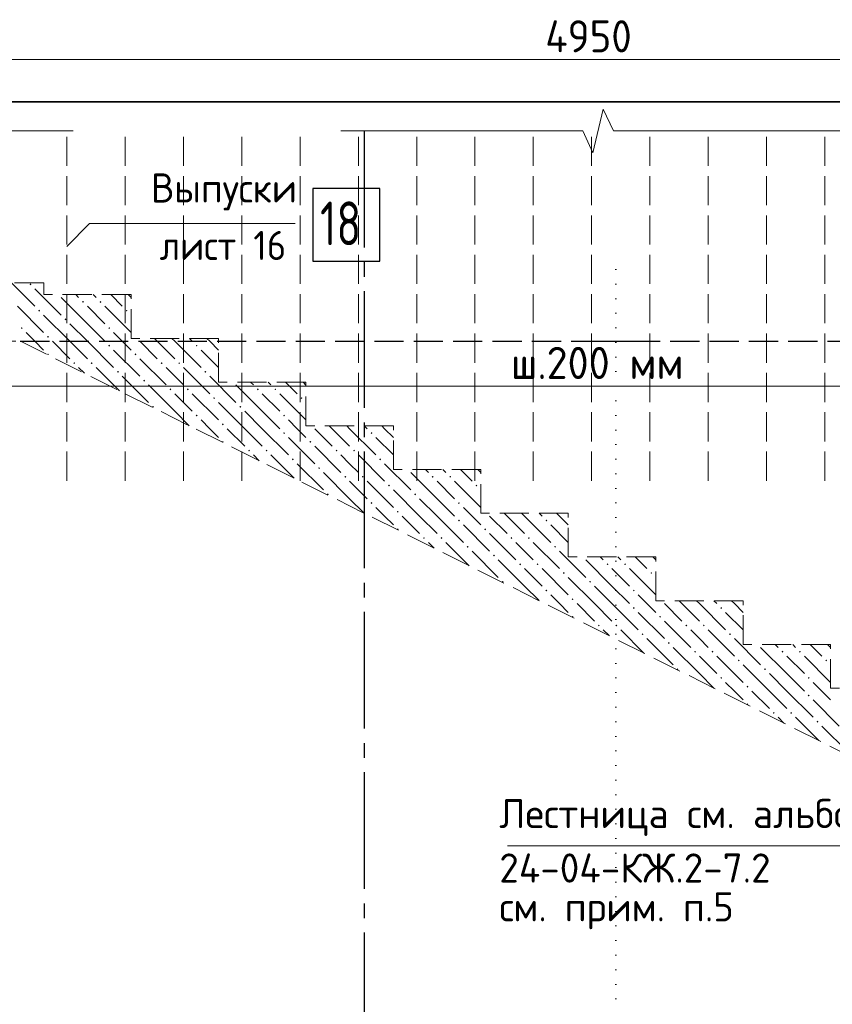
# Model space of a CAD drawing. Header units: millimetres. Extents: x 0 to 50400, y 0 to 35640.
# Tile 3 of 18: x 10354 to 17045, y 7066 to 15172. Entities that reach past the tile are written whole.
import ezdxf

# ---------------------------------------------------------------- set-up
doc = ezdxf.new("R2010")
doc.units = ezdxf.units.MM
for name, pattern in [('______2', [324, 240, -84]), ('______5', [1320, 960, -120, 120, -120]), ('______9', [120, 0, -120])]:
    doc.linetypes.add(name, pattern=pattern)
for name, color, linetype, lineweight in [('Standard', 7, 'Continuous', 25), ('Выпуски арматуры Г-обр.', 52, 'Continuous', 25), ('ЖБ Лестница', 52, 'Continuous', 25), ('ЖБ Стена верхний уровень', 7, 'Continuous', 35), ('Позиционная метка номер позиции', 7, 'Continuous', 13), ('Примечания', 7, 'Continuous', 13), ('Сечения символ', 7, 'Continuous', 25)]:
    doc.layers.add(name, color=color, linetype=linetype, lineweight=lineweight)
doc.layers.add('Оси', color=7, linetype='______5', true_color=0x656565)
doc.styles.add('ISOCPEUR', font='txt')

msp = doc.modelspace()

# ---------------------------------------------------------------- hatches: boundary and pattern name
at = {"layer": 'ЖБ Лестница', "linetype": 'Continuous', "lineweight": 18, "transparency": 33554687}
for points in [[(10434.9, 12992.3), (10442.7, 13000.1), (10450.5, 12992.3), (10442.7, 12984.4)], [(10866.9, 12848.2), (10874.7, 12856.1), (10882.5, 12848.2), (10874.7, 12840.4)], [(11010.9, 12848.2), (11018.7, 12856.1), (11026.5, 12848.2), (11018.7, 12840.4)], [(10506.9, 12776.3), (10514.7, 12784.1), (10522.5, 12776.3), (10514.7, 12768.4)], [(11226.9, 12776.3), (11234.7, 12784.1), (11242.5, 12776.3), (11234.7, 12768.4)], [(10722.9, 12704.2), (10730.7, 12712.1), (10738.5, 12704.2), (10730.7, 12696.5)], [(10362.9, 12632.3), (10370.7, 12640.1), (10378.5, 12632.3), (10370.7, 12624.4)], [(10578.9, 12560.3), (10586.7, 12568), (10594.5, 12560.3), (10586.7, 12552.5)], [(11082.9, 12632.3), (11090.7, 12640.1), (11098.5, 12632.3), (11090.7, 12624.4)], [(11082.9, 12488.2), (11090.7, 12496.1), (11098.5, 12488.2), (11090.7, 12480.4)], [(11802.9, 12488.2), (11810.7, 12496.1), (11818.5, 12488.2), (11810.7, 12480.4)], [(10578.9, 12416.3), (10586.7, 12424.1), (10594.5, 12416.3), (10588.1, 12409.8), (10582.7, 12412.5)], [(11298.9, 12416.3), (11306.7, 12424.1), (11314.5, 12416.3), (11306.7, 12408.4)], [(10794.9, 12344.2), (10802.7, 12352.1), (10810.5, 12344.2), (10802.7, 12336.5)], [(10938.9, 12344.2), (10946.7, 12352.1), (10954.5, 12344.2), (10946.7, 12336.5)], [(11514.9, 12344.2), (11522.7, 12352.1), (11530.5, 12344.2), (11522.7, 12336.5)], [(11658.9, 12344.2), (11666.7, 12352.1), (11674.5, 12344.2), (11666.7, 12336.5)], [(11154.9, 12272.3), (11162.7, 12280.1), (11170.5, 12272.3), (11162.7, 12264.4)], [(11874.9, 12272.3), (11882.7, 12280.1), (11890.5, 12272.3), (11882.7, 12264.4)], [(11370.9, 12200.3), (11378.7, 12208.1), (11386.5, 12200.3), (11378.7, 12192.5)], [(11586.9, 12128.2), (11594.7, 12136.1), (11602.5, 12128.2), (11594.7, 12120.4)], [(11730.9, 12128.2), (11738.7, 12136.1), (11746.5, 12128.2), (11738.7, 12120.4)], [(12306.9, 12128.2), (12314.7, 12136.1), (12322.5, 12128.2), (12314.7, 12120.4)], [(12450.9, 12128.2), (12458.7, 12136.1), (12466.5, 12128.2), (12458.7, 12120.4)], [(11946.9, 12056.3), (11954.7, 12064.1), (11962.5, 12056.3), (11954.7, 12048.4)], [(12666.9, 12056.3), (12674.7, 12064.1), (12682.5, 12056.3), (12674.7, 12048.4)], [(11442.9, 11984.2), (11450.7, 11992.1), (11458.5, 11984.2), (11452.1, 11977.8), (11446.7, 11980.5)], [(11802.9, 11912.3), (11810.7, 11920.1), (11818.5, 11912.3), (11810.7, 11904.4)], [(12162.9, 11984.2), (12170.7, 11992.1), (12178.5, 11984.2), (12170.7, 11976.5)], [(12522.9, 11912.3), (12530.7, 11920.1), (12538.5, 11912.3), (12530.7, 11904.4)], [(12018.9, 11840.3), (12026.7, 11848.1), (12034.5, 11840.3), (12026.7, 11832.5)], [(12522.9, 11768.2), (12530.7, 11776.1), (12538.5, 11768.2), (12530.7, 11760.4)], [(13242.9, 11768.2), (13250.7, 11776.1), (13258.5, 11768.2), (13250.7, 11760.4)], [(12018.9, 11696.3), (12026.7, 11704.1), (12034.5, 11696.3), (12028.1, 11689.8), (12022.7, 11692.5)], [(12738.9, 11696.3), (12746.7, 11704.1), (12754.5, 11696.3), (12746.7, 11688.4)], [(12234.9, 11624.2), (12242.7, 11632.1), (12250.5, 11624.2), (12242.7, 11616.5)], [(12378.9, 11624.2), (12386.7, 11632.1), (12394.5, 11624.2), (12386.7, 11616.5)], [(12954.9, 11624.2), (12962.7, 11632.1), (12970.5, 11624.2), (12962.7, 11616.5)], [(13098.9, 11624.2), (13106.7, 11632.1), (13114.5, 11624.2), (13106.7, 11616.5)], [(12594.9, 11552.3), (12602.7, 11560.1), (12610.5, 11552.3), (12602.7, 11544.4)], [(13314.9, 11552.3), (13322.7, 11560.1), (13330.5, 11552.3), (13322.7, 11544.4)], [(12810.9, 11480.3), (12818.7, 11488.1), (12826.5, 11480.3), (12818.7, 11472.5)], [(13026.9, 11408.2), (13034.7, 11416.1), (13042.5, 11408.2), (13034.7, 11400.4)], [(13170.9, 11408.2), (13178.7, 11416.1), (13186.5, 11408.2), (13178.7, 11400.4)], [(13746.9, 11408.2), (13754.7, 11416.1), (13762.5, 11408.2), (13754.7, 11400.4)], [(13890.9, 11408.2), (13898.7, 11416.1), (13906.5, 11408.2), (13898.7, 11400.4)], [(12882.9, 11264.2), (12890.7, 11272.1), (12898.5, 11264.2), (12892.1, 11257.8), (12886.7, 11260.5)], [(13386.9, 11336.3), (13394.7, 11344.1), (13402.5, 11336.3), (13394.7, 11328.4)], [(13602.9, 11264.2), (13610.7, 11272.1), (13618.5, 11264.2), (13610.7, 11256.5)], [(14106.9, 11336.3), (14114.7, 11344.1), (14122.5, 11336.3), (14114.7, 11328.4)], [(13242.9, 11192.3), (13250.7, 11200.1), (13258.5, 11192.3), (13250.7, 11184.4)], [(13962.9, 11192.3), (13970.7, 11200.1), (13978.5, 11192.3), (13970.7, 11184.4)], [(13458.9, 11120.3), (13466.7, 11128.1), (13474.5, 11120.3), (13466.7, 11112.5)], [(13962.9, 11048.2), (13970.7, 11056.1), (13978.5, 11048.2), (13970.7, 11040.4)], [(14682.9, 11048.2), (14690.7, 11056.1), (14698.5, 11048.2), (14690.7, 11040.4)], [(13458.9, 10976.3), (13466.7, 10984.1), (13474.5, 10976.3), (13468.1, 10969.8), (13462.7, 10972.5)], [(14178.9, 10976.3), (14186.7, 10984.1), (14194.5, 10976.3), (14186.7, 10968.4)], [(13674.9, 10904.2), (13682.7, 10912.1), (13690.5, 10904.2), (13682.7, 10896.5)], [(13818.9, 10904.2), (13826.7, 10912.1), (13834.5, 10904.2), (13826.7, 10896.5)], [(14394.9, 10904.2), (14402.7, 10912.1), (14410.5, 10904.2), (14402.7, 10896.5)], [(14538.9, 10904.2), (14546.7, 10912.1), (14554.5, 10904.2), (14546.7, 10896.5)], [(14034.9, 10832.3), (14042.7, 10840.1), (14050.5, 10832.3), (14042.7, 10824.4)], [(14754.9, 10832.3), (14762.7, 10840.1), (14770.5, 10832.3), (14762.7, 10824.4)], [(14250.9, 10760.3), (14258.7, 10768.1), (14266.5, 10760.3), (14258.7, 10752.5)], [(14466.9, 10688.2), (14474.7, 10696.1), (14482.5, 10688.2), (14474.7, 10680.4)], [(14610.9, 10688.2), (14618.7, 10696.1), (14626.5, 10688.2), (14618.7, 10680.4)], [(14826.9, 10616.3), (14834.7, 10624.1), (14842.5, 10616.3), (14834.7, 10608.4)], [(15186.9, 10688.2), (15194.7, 10696.1), (15202.5, 10688.2), (15194.7, 10680.4)], [(15330.9, 10688.2), (15338.7, 10696.1), (15346.5, 10688.2), (15338.7, 10680.4)], [(15546.9, 10616.3), (15554.7, 10624.1), (15562.5, 10616.3), (15554.7, 10608.4)], [(14322.9, 10544.2), (14330.7, 10552.1), (14338.5, 10544.2), (14332.1, 10537.8), (14326.7, 10540.5)], [(15042.9, 10544.2), (15050.7, 10552.1), (15058.5, 10544.2), (15050.7, 10536.5)], [(14682.9, 10472.3), (14690.7, 10480.1), (14698.5, 10472.3), (14690.7, 10464.4)], [(15402.9, 10472.3), (15410.7, 10480.1), (15418.5, 10472.3), (15410.7, 10464.4)], [(14898.9, 10400.3), (14906.7, 10408.1), (14914.5, 10400.3), (14906.7, 10392.5)], [(15402.9, 10328.2), (15410.7, 10336.1), (15418.5, 10328.2), (15410.7, 10320.4)], [(16122.9, 10328.2), (16130.7, 10336.1), (16138.5, 10328.2), (16130.7, 10320.4)], [(14898.9, 10256.3), (14906.7, 10264.1), (14914.5, 10256.3), (14908.1, 10249.8), (14902.7, 10252.5)], [(15618.9, 10256.3), (15626.7, 10264.1), (15634.5, 10256.3), (15626.7, 10248.4)], [(15114.9, 10184.2), (15122.7, 10192.1), (15130.5, 10184.2), (15122.7, 10176.5)], [(15258.9, 10184.2), (15266.7, 10192.1), (15274.5, 10184.2), (15266.7, 10176.5)], [(15834.9, 10184.2), (15842.7, 10192.1), (15850.5, 10184.2), (15842.7, 10176.5)], [(15978.9, 10184.2), (15986.7, 10192.1), (15994.5, 10184.2), (15986.7, 10176.5)], [(15474.9, 10112.3), (15482.7, 10120.1), (15490.5, 10112.3), (15482.7, 10104.4)], [(16194.9, 10112.3), (16202.7, 10120.1), (16210.5, 10112.3), (16202.7, 10104.4)], [(15690.9, 10040.3), (15698.7, 10048.1), (15706.5, 10040.3), (15698.7, 10032.5)], [(15906.9, 9968.2), (15914.7, 9976.1), (15922.5, 9968.2), (15914.7, 9960.4)], [(16050.9, 9968.2), (16058.7, 9976.1), (16066.5, 9968.2), (16058.7, 9960.4)], [(16626.9, 9968.2), (16634.7, 9976.1), (16642.5, 9968.2), (16634.7, 9960.4)], [(16770.9, 9968.2), (16778.7, 9976.1), (16786.5, 9968.2), (16778.7, 9960.4)], [(16266.9, 9896.3), (16274.7, 9904.1), (16282.5, 9896.3), (16274.7, 9888.4)], [(16986.9, 9896.3), (16994.7, 9904.1), (17002.5, 9896.3), (16994.7, 9888.4)], [(15762.9, 9824.2), (15770.7, 9832.1), (15778.5, 9824.2), (15772.1, 9817.8), (15766.7, 9820.5)], [(16482.9, 9824.2), (16490.7, 9832.1), (16498.5, 9824.2), (16490.7, 9816.5)], [(16122.9, 9752.3), (16130.7, 9760.1), (16138.5, 9752.3), (16130.7, 9744.4)], [(16842.9, 9752.3), (16850.7, 9760.1), (16858.5, 9752.3), (16850.7, 9744.4)], [(16338.9, 9680.3), (16346.7, 9688.1), (16354.5, 9680.3), (16346.7, 9672.5)], [(16842.9, 9608.2), (16850.7, 9616.1), (16858.5, 9608.2), (16850.7, 9600.4)], [(16338.9, 9536.3), (16346.7, 9544.1), (16354.5, 9536.3), (16348.1, 9529.8), (16342.7, 9532.5)], [(16554.9, 9464.2), (16562.7, 9472.1), (16570.5, 9464.2), (16562.7, 9456.5)], [(16698.9, 9464.2), (16706.7, 9472.1), (16714.5, 9464.2), (16706.7, 9456.5)], [(16914.9, 9392.3), (16922.7, 9400.1), (16930.5, 9392.3), (16922.7, 9384.4)]]:
    msp.add_hatch(color=7, dxfattribs=at).paths.add_polyline_path(points, flags=16)

# ---------------------------------------------------------------- linework, layer by layer
at = {"layer": 'Standard', "color": 7, "linetype": 'Continuous', "lineweight": 13, "transparency": 33554687}
for p, q in [((9110.7, 14843), (20990.7, 14843)), ((15159.1, 14435.9), (15074.4, 14075.9)), ((15243.8, 14255.9), (15159.1, 14435.9)), ((9867.9, 14255.9), (10792.9, 14255.9)), ((10792.9, 14255.9), (10792.9, 14255.9)), ((12998.7, 14255.9), (12998.7, 14255.9)), ((14989.6, 14255.9), (12998.7, 14255.9)), ((15074.4, 14075.9), (14989.6, 14255.9)), ((17234.7, 14255.9), (15243.8, 14255.9)), ((9398.7, 12153.7), (20822.7, 12153.7))]:
    msp.add_line(p, q, dxfattribs=at)
at = {"layer": 'Standard', "color": 254, "linetype": 'Continuous', "lineweight": 35, "true_color": 0xc4c4ff, "transparency": 33554687}
msp.add_lwpolyline([(4087.7, 4155.8), (23097.1, 4155.8), (23097.1, 14495.9), (4087.7, 14495.9)], dxfattribs=at)
at = {"layer": 'Выпуски арматуры Г-обр.', "color": 7, "linetype": 'Continuous', "lineweight": 25, "transparency": 33554687}
msp.add_lwpolyline([(12766.7, 13182.9), (13318.7, 13182.9), (13318.7, 13782.9), (12766.7, 13782.9), (12766.7, 13182.9)], dxfattribs=at)
at = {"layer": 'ЖБ Лестница', "color": 7, "linetype": '______2', "lineweight": 13, "transparency": 33554687}
for p, q in [((10551.1, 13004.3), (5870.7, 13004.3)), ((10551.1, 12908.3), (10551.1, 13004.3)), ((11271.1, 12908.3), (10551.1, 12908.3)), ((11271.1, 12548.3), (11271.1, 12908.3)), ((5870.7, 12524.3), (10359.1, 12524.3)), ((10359.1, 12524.3), (17751.1, 8828.3)), ((11991.1, 12548.3), (11271.1, 12548.3)), ((11991.1, 12188.3), (11991.1, 12548.3)), ((12711.1, 12188.3), (11991.1, 12188.3)), ((12711.1, 11828.3), (12711.1, 12188.3)), ((13431.1, 11828.3), (12711.1, 11828.3)), ((13431.1, 11468.3), (13431.1, 11828.3)), ((14151.1, 11468.3), (13431.1, 11468.3)), ((14151.1, 11108.3), (14151.1, 11468.3)), ((14871.1, 11108.3), (14151.1, 11108.3)), ((14871.1, 10748.3), (14871.1, 11108.3)), ((15591.1, 10748.3), (14871.1, 10748.3)), ((15591.1, 10388.3), (15591.1, 10748.3)), ((16311.1, 10388.3), (15591.1, 10388.3)), ((16311.1, 10028.3), (16311.1, 10388.3)), ((17031.1, 10028.3), (16311.1, 10028.3)), ((17031.1, 9668.3), (17031.1, 10028.3)), ((17751.1, 9668.3), (17031.1, 9668.3))]:
    msp.add_line(p, q, dxfattribs=at)
at = {"layer": 'ЖБ Лестница', "color": 9, "linetype": 'Continuous', "lineweight": 18, "true_color": 0xc7c7c7, "transparency": 33554687}
for p, q in [((10286.7, 13004.3), (10478.7, 12812.3)), ((10478.7, 12956.2), (10694.7, 12740.3)), ((10814.7, 12908.3), (10838.7, 12884.3)), ((10982.7, 12884.3), (10958.7, 12908.3)), ((11102.7, 12908.3), (11198.7, 12812.3)), ((11246.7, 12908.3), (11271.1, 12883.9)), ((10334.7, 12812.3), (10550.7, 12596.2)), ((10910.7, 12668.3), (10694.7, 12884.3)), ((10910.7, 12812.3), (11054.7, 12668.3)), ((11054.7, 12812.3), (11270.7, 12596.2)), ((10766.7, 12524.3), (10550.7, 12740.3)), ((11271.1, 12739.8), (11270.7, 12740.3)), ((10766.7, 12668.3), (10910.7, 12524.3)), ((10910.7, 12668.3), (11054.7, 12524.3)), ((10478.7, 12524.3), (10406.7, 12596.2)), ((11198.7, 12524.3), (11126.7, 12596.2)), ((10550.7, 12452.3), (10478.7, 12524.3)), ((10622.7, 12524.3), (10766.7, 12380.3)), ((10766.7, 12524.3), (10910.7, 12380.3)), ((10910.7, 12524.3), (11126.7, 12308.3)), ((11270.7, 12452.3), (11198.7, 12524.3)), ((11342.7, 12524.3), (11486.7, 12380.3)), ((11486.7, 12524.3), (11462.7, 12548.3)), ((11486.7, 12524.3), (11630.7, 12380.3)), ((11606.7, 12548.3), (11630.7, 12524.3)), ((11630.7, 12524.3), (11846.7, 12308.3)), ((11750.7, 12548.3), (11774.7, 12524.3)), ((11918.7, 12524.3), (11894.7, 12548.3)), ((11990.7, 12452.3), (11918.7, 12524.3)), ((11126.7, 12452.3), (11342.7, 12236.2)), ((11846.7, 12452.3), (11991.1, 12307.9)), ((11342.7, 12380.3), (11558.7, 12164.3)), ((10886.3, 12260.7), (10838.7, 12308.3)), ((10982.7, 12308.3), (11174.3, 12116.7)), ((11630.7, 12236.2), (11558.7, 12308.3)), ((11702.7, 12308.3), (11918.7, 12092.3)), ((11198.7, 12236.2), (11414.7, 12020.3)), ((11630.7, 11948.3), (11414.7, 12164.3)), ((11702.7, 12164.3), (11630.7, 12236.2)), ((11918.7, 12236.2), (12134.7, 12020.3)), ((12350.7, 11948.3), (12134.7, 12164.3)), ((12254.7, 12188.3), (12278.7, 12164.3)), ((12422.7, 12164.3), (12398.7, 12188.3)), ((12542.7, 12188.3), (12638.7, 12092.3)), ((12686.7, 12188.3), (12711.1, 12163.9)), ((11630.7, 12092.3), (11774.7, 11948.3)), ((11774.7, 12092.3), (11990.7, 11876.2)), ((12350.7, 12092.3), (12494.7, 11948.3)), ((12494.7, 12092.3), (12710.7, 11876.2)), ((12206.7, 11804.3), (11990.7, 12020.3)), ((12711.1, 12019.8), (12710.7, 12020.3)), ((11630.7, 11948.3), (11750.3, 11828.7)), ((12206.7, 11948.3), (12350.7, 11804.3)), ((12350.7, 11948.3), (12494.7, 11804.3)), ((11918.7, 11804.3), (11846.7, 11876.2)), ((12638.7, 11804.3), (12566.7, 11876.2)), ((11990.7, 11732.3), (11918.7, 11804.3)), ((12062.7, 11804.3), (12206.7, 11660.3)), ((12206.7, 11804.3), (12350.7, 11660.3)), ((12350.7, 11804.3), (12566.7, 11588.3)), ((12710.7, 11732.3), (12638.7, 11804.3)), ((12782.7, 11804.3), (12926.7, 11660.3)), ((12926.7, 11804.3), (12902.7, 11828.3)), ((12926.7, 11804.3), (13070.7, 11660.3)), ((13046.7, 11828.3), (13070.7, 11804.3)), ((13070.7, 11804.3), (13286.7, 11588.3)), ((13190.7, 11828.3), (13214.7, 11804.3)), ((13358.7, 11804.3), (13334.7, 11828.3)), ((13430.7, 11732.3), (13358.7, 11804.3)), ((12566.7, 11732.3), (12782.7, 11516.2)), ((13286.7, 11732.3), (13431.1, 11587.9)), ((12782.7, 11660.3), (12998.7, 11444.3)), ((12326.3, 11540.7), (12278.7, 11588.3)), ((12422.7, 11588.3), (12614.3, 11396.7)), ((12638.7, 11516.2), (12854.7, 11300.3)), ((13070.7, 11516.2), (12998.7, 11588.3)), ((13142.7, 11444.3), (13070.7, 11516.2)), ((13142.7, 11588.3), (13358.7, 11372.3)), ((13358.7, 11516.2), (13574.7, 11300.3)), ((13070.7, 11228.3), (12854.7, 11444.3)), ((13790.7, 11228.3), (13574.7, 11444.3)), ((13694.7, 11468.3), (13718.7, 11444.3)), ((13862.7, 11444.3), (13838.7, 11468.3)), ((13982.7, 11468.3), (14078.7, 11372.3)), ((14126.7, 11468.3), (14151.1, 11443.9)), ((13070.7, 11372.3), (13214.7, 11228.3)), ((13214.7, 11372.3), (13430.7, 11156.2)), ((13790.7, 11372.3), (13934.7, 11228.3)), ((13934.7, 11372.3), (14150.7, 11156.2)), ((13646.7, 11084.3), (13430.7, 11300.3)), ((14151.1, 11299.8), (14150.7, 11300.3)), ((13070.7, 11228.3), (13190.3, 11108.7)), ((13646.7, 11228.3), (13790.7, 11084.3)), ((13790.7, 11228.3), (13934.7, 11084.3)), ((13358.7, 11084.3), (13286.7, 11156.2)), ((14078.7, 11084.3), (14006.7, 11156.2)), ((14366.7, 11084.3), (14342.7, 11108.3)), ((14486.7, 11108.3), (14510.7, 11084.3)), ((14630.7, 11108.3), (14654.7, 11084.3)), ((14798.7, 11084.3), (14774.7, 11108.3)), ((13430.7, 11012.3), (13358.7, 11084.3)), ((13502.7, 11084.3), (13646.7, 10940.3)), ((13646.7, 11084.3), (13790.7, 10940.3)), ((13790.7, 11084.3), (14006.7, 10868.3)), ((14150.7, 11012.3), (14078.7, 11084.3)), ((14222.7, 11084.3), (14366.7, 10940.3)), ((14366.7, 11084.3), (14510.7, 10940.3)), ((14510.7, 11084.3), (14726.7, 10868.3)), ((14870.7, 11012.3), (14798.7, 11084.3)), ((14006.7, 11012.3), (14222.7, 10796.2)), ((14726.7, 11012.3), (14871.1, 10867.9)), ((13766.3, 10820.7), (13718.7, 10868.3)), ((13862.7, 10868.3), (14054.3, 10676.7)), ((14222.7, 10940.3), (14438.7, 10724.3)), ((14510.7, 10796.2), (14438.7, 10868.3)), ((14582.7, 10868.3), (14798.7, 10652.3)), ((14078.7, 10796.2), (14294.7, 10580.3)), ((14582.7, 10724.3), (14510.7, 10796.2)), ((14798.7, 10796.2), (15014.7, 10580.3)), ((14510.7, 10508.3), (14294.7, 10724.3)), ((15230.7, 10508.3), (15014.7, 10724.3)), ((15134.7, 10748.3), (15158.7, 10724.3)), ((15302.7, 10724.3), (15278.7, 10748.3)), ((15422.7, 10748.3), (15518.7, 10652.3)), ((15566.7, 10748.3), (15591.1, 10723.9)), ((14510.7, 10652.3), (14654.7, 10508.3)), ((14654.7, 10652.3), (14870.7, 10436.2)), ((15230.7, 10652.3), (15374.7, 10508.3)), ((15374.7, 10652.3), (15590.7, 10436.2)), ((15086.7, 10364.3), (14870.7, 10580.3)), ((15591.1, 10579.8), (15590.7, 10580.3)), ((14510.7, 10508.3), (14630.3, 10388.7)), ((15086.7, 10508.3), (15230.7, 10364.3)), ((15230.7, 10508.3), (15374.7, 10364.3)), ((14798.7, 10364.3), (14726.7, 10436.2)), ((15518.7, 10364.3), (15446.7, 10436.2)), ((15806.7, 10364.3), (15782.7, 10388.3)), ((15926.7, 10388.3), (15950.7, 10364.3)), ((16070.7, 10388.3), (16094.7, 10364.3)), ((16238.7, 10364.3), (16214.7, 10388.3)), ((14870.7, 10292.3), (14798.7, 10364.3)), ((14942.7, 10364.3), (15086.7, 10220.3)), ((15086.7, 10364.3), (15230.7, 10220.3)), ((15230.7, 10364.3), (15446.7, 10148.3)), ((15590.7, 10292.3), (15518.7, 10364.3)), ((15662.7, 10364.3), (15806.7, 10220.3)), ((15806.7, 10364.3), (15950.7, 10220.3)), ((15950.7, 10364.3), (16166.7, 10148.3)), ((16310.7, 10292.3), (16238.7, 10364.3)), ((15446.7, 10292.3), (15662.7, 10076.2)), ((15662.7, 10220.3), (15878.7, 10004.3)), ((16166.7, 10292.3), (16311.1, 10147.9)), ((15206.3, 10100.7), (15158.7, 10148.3)), ((15302.7, 10148.3), (15494.3, 9956.7)), ((15950.7, 10076.2), (15878.7, 10148.3)), ((16022.7, 10148.3), (16238.7, 9932.3)), ((15518.7, 10076.2), (15734.7, 9860.3)), ((16022.7, 10004.3), (15950.7, 10076.2)), ((16238.7, 10076.2), (16454.7, 9860.3)), ((15950.7, 9788.3), (15734.7, 10004.3)), ((16670.7, 9788.3), (16454.7, 10004.3)), ((16574.7, 10028.3), (16598.7, 10004.3)), ((16742.7, 10004.3), (16718.7, 10028.3)), ((16862.7, 10028.3), (16958.7, 9932.3)), ((17006.7, 10028.3), (17031.1, 10003.9)), ((15950.7, 9932.3), (16094.7, 9788.3)), ((16094.7, 9932.3), (16310.7, 9716.2)), ((16670.7, 9932.3), (16814.7, 9788.3)), ((16814.7, 9932.3), (17030.7, 9716.2)), ((16526.7, 9644.3), (16310.7, 9860.3)), ((17031.1, 9859.8), (17030.7, 9860.3)), ((15950.7, 9788.3), (16070.3, 9668.7)), ((16526.7, 9788.3), (16670.7, 9644.3)), ((16670.7, 9788.3), (16814.7, 9644.3)), ((16238.7, 9644.3), (16166.7, 9716.2)), ((16958.7, 9644.3), (16886.7, 9716.2)), ((16310.7, 9572.3), (16238.7, 9644.3)), ((16382.7, 9644.3), (16526.7, 9500.3)), ((16526.7, 9644.3), (16670.7, 9500.3)), ((16670.7, 9644.3), (16886.7, 9428.3)), ((16886.7, 9572.3), (17102.7, 9356.2)), ((17030.7, 9572.3), (16958.7, 9644.3)), ((16646.3, 9380.7), (16598.7, 9428.3)), ((16742.7, 9428.3), (16934.3, 9236.7)), ((16958.7, 9356.2), (17174.7, 9140.3))]:
    msp.add_line(p, q, dxfattribs=at)
at = {"layer": 'ЖБ Стена верхний уровень', "color": 253, "linetype": '______2', "lineweight": -3, "true_color": 0xababab, "transparency": 33554687}
for p, q in [((9710.7, 12524.3), (15062.7, 12524.3)), ((10359.1, 12524.3), (15542.7, 12524.3)), ((15062.7, 12524.3), (21470.7, 12524.3))]:
    msp.add_line(p, q, dxfattribs=at)
at = {"layer": 'Оси', "color": 8, "linetype": '______5', "lineweight": -3, "transparency": 33554687}
msp.add_line((13190.7, 14255.9), (13190.7, 2959.3), dxfattribs=at)
at = {"layer": 'Позиционная метка номер позиции', "color": 7, "linetype": 'Continuous', "lineweight": 13, "transparency": 33554687}
for points in [[(10742.7, 13305.8), (10929.4, 13492.5), (12621.8, 13492.5)], [(14369.1, 8370), (17537.5, 8370), (17827.5, 8948.3)]]:
    msp.add_lwpolyline(points, dxfattribs=at)
at = {"layer": 'Примечания', "color": 7, "linetype": '______2', "lineweight": 13, "transparency": 33554687}
for p, q in [((10742.7, 11375.9), (10742.7, 14255.9)), ((11222.7, 11375.9), (11222.7, 14255.9)), ((11702.7, 11375.9), (11702.7, 14255.9)), ((12182.7, 11375.9), (12182.7, 14255.9)), ((12662.7, 11375.9), (12662.7, 14255.9)), ((13142.7, 11375.9), (13142.7, 14255.9)), ((13622.7, 11375.9), (13622.7, 14255.9)), ((14102.7, 11375.9), (14102.7, 14255.9)), ((14582.7, 11375.9), (14582.7, 14255.9)), ((15062.7, 11375.9), (15062.7, 14255.9)), ((15542.7, 11375.9), (15542.7, 14255.9)), ((16022.7, 11375.9), (16022.7, 14255.9)), ((16502.7, 11375.9), (16502.7, 14255.9)), ((16982.7, 11375.9), (16982.7, 14255.9))]:
    msp.add_line(p, q, dxfattribs=at)
at = {"layer": 'Сечения символ', "color": 7, "linetype": '______9', "lineweight": 13, "transparency": 33554687}
msp.add_line((15263.7, 13114.8), (15263.7, 4110.8), dxfattribs=at)

# ---------------------------------------------------------------- texts
at = {"layer": 'Standard', "color": 7, "linetype": 'Continuous', "lineweight": 25, "transparency": 33554687, "char_height": 264, "attachment_point": 7, "style": 'ISOCPEUR'}
for s, insert, width in [('\\W0.93;4950', (14681.1, 14903), 888.464), ('\\W0.96;ш.200 мм', (14397.9, 12213.7), 1578.577)]:
    msp.add_mtext(s, dxfattribs=dict(at, insert=insert, width=width))
at = {"layer": 'Выпуски арматуры Г-обр.', "color": 7, "linetype": 'Continuous', "lineweight": 13, "transparency": 33554687, "insert": (12826.7, 13314.9), "char_height": 360, "width": 566.727, "attachment_point": 7, "style": 'ISOCPEUR'}
msp.add_mtext('\\W0.75;18', dxfattribs=at)
at = {"layer": 'Позиционная метка номер позиции', "color": 7, "linetype": 'Continuous', "lineweight": 18, "transparency": 33554687, "char_height": 240, "attachment_point": 7, "style": 'ISOCPEUR'}
for s, insert, width in [('\\W0.96;Выпуски', (11433.8, 13601.1), 1314.646), ('\\W0.92;лист 16', (11505.8, 13193.1), 1238.197), ('\\W0.98;Лестница см. альбом', (14303, 8451), 3308.753), ('\\W0.98;24-04-КЖ.2-7.2', (14303, 8067), 2419.967), ('\\W0.97;см. прим. п.5', (14303, 7683), 1987.97)]:
    msp.add_mtext(s, dxfattribs=dict(at, insert=insert, width=width))

doc.saveas('drawing.dxf')
